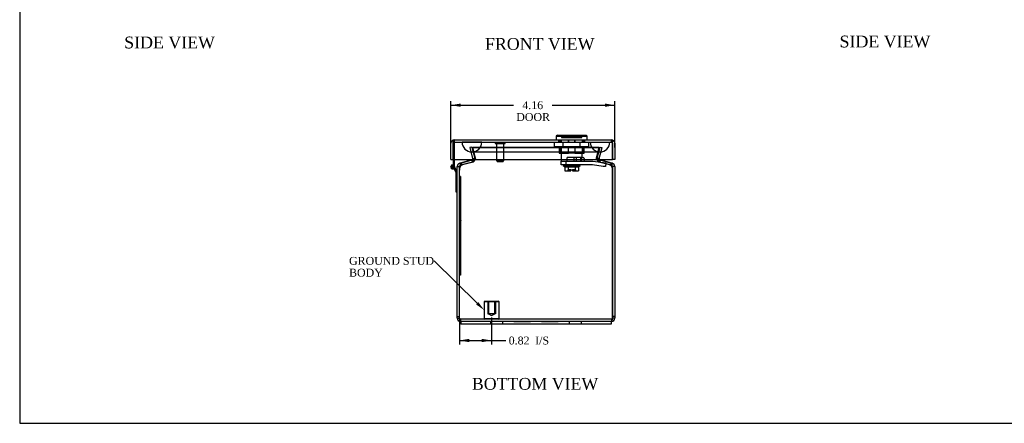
# Model space of a CAD drawing. Header units: inches. Extents: x 0.1 to 41.9, y -0.2 to 27.9.
# Tile 1 of 7: x 0.1 to 25.1, y 0.1 to 10.3. Entities that reach past the tile are written whole.
import ezdxf
from ezdxf import colors
from ezdxf.entities.mleader import LeaderData, LeaderLine
from ezdxf.enums import TextEntityAlignment as Align
from ezdxf.lldxf.tags import DXFTag
from ezdxf.math import Vec2, Vec3

# ---------------------------------------------------------------- set-up
doc = ezdxf.new("R2010")
doc.units = ezdxf.units.IN
doc.header["$MEASUREMENT"] = 0
for name, color, linetype in [('COM54601-2', 7, 'Continuous'), ('COM54602-1', 7, 'Continuous'), ('COM54604-1', 7, 'Continuous'), ('COM70219', 7, 'Continuous'), ('Default', 7, 'Continuous'), ('HNG14586-3B', 7, 'Continuous'), ('HNG14586-3C', 7, 'Continuous'), ('HNG14586-3P', 7, 'Continuous'), ('LOK10017', 7, 'Continuous'), ('QLB20280', 7, 'Continuous'), ('STD26020', 7, 'Continuous'), ('STD26152', 7, 'Continuous')]:
    doc.layers.add(name, color=color, linetype=linetype)
doc.styles.add('SEACAD_Times_New_Roman', font='times.ttf')
tags = doc.linetypes.add('HIDDEN2', pattern=[0.1875, 0.125, -0.0625]).pattern_tags.tags
tags[6:7] = [DXFTag(74, 4), DXFTag(75, 0), DXFTag(340, '0'), DXFTag(46, 0.0), DXFTag(50, 0.0), DXFTag(44, 0.0), DXFTag(45, 0.0)]
tags[4:5] = [DXFTag(74, 4), DXFTag(75, 0), DXFTag(340, '0'), DXFTag(46, 0.0), DXFTag(50, 0.0), DXFTag(44, 0.0), DXFTag(45, 0.0)]
doc.dimstyles.new('HAMMOND_(STH_-_42x28)', dxfattribs={"dimtxt": 0.2, "dimasz": 0.25, "dimexe": 0.1, "dimexo": 0.1, "dimgap": 0.05, "dimtad": 0, "dimtih": 1, "dimtoh": 1, "dimzin": 0, "dimdsep": 46, "dimtxsty": 'SEACAD_Times_New_Roman', "dimblk1": '_SE_FILLED', "dimblk2": '_SE_FILLED', "dimsah": 1, "dimcen": 0.1, "dimadec": 0, "dimazin": 0, "dimtfac": 0.8, "dimtofl": 0, "dimtmove": 0, "dimatfit": 3, "dimfxl": 1, "dimtolj": 1, "dimtzin": 0, "dimarcsym": 0})

# ---------------------------------------------------------------- blocks, each defined once
blk = doc.blocks.new('SE5')
at = {"layer": 'COM54601-2', "color": 7, "linetype": 'HIDDEN2'}
for p, q in [((11.545, 7.086), (11.489, 7.071)), ((11.489, 7.071), (11.564, 6.792)), ((11.545, 7.086), (11.619, 6.807)), ((11.564, 7.086), (11.564, 7.071)), ((11.564, 7.086), (14.778, 7.086)), ((11.564, 7.086), (11.632, 6.807)), ((11.564, 7.071), (14.778, 7.071)), ((11.564, 7.071), (11.632, 6.792)), ((14.71, 6.807), (14.778, 7.086)), ((14.71, 6.792), (14.778, 7.071)), ((14.723, 6.807), (14.797, 7.086)), ((14.778, 7.086), (14.778, 7.071)), ((14.778, 6.792), (14.852, 7.071)), ((14.797, 7.086), (14.852, 7.071)), ((11.546, 6.749), (11.559, 6.702)), ((11.564, 6.792), (11.619, 6.807)), ((11.564, 6.792), (11.565, 6.784)), ((11.565, 6.784), (11.622, 6.782)), ((11.574, 6.757), (11.574, 6.702)), ((11.619, 6.807), (11.622, 6.782)), ((11.634, 6.786), (11.632, 6.807)), ((11.632, 6.792), (11.632, 6.807)), ((11.632, 6.807), (11.634, 6.786)), ((11.635, 6.784), (11.632, 6.792)), ((11.632, 6.792), (11.635, 6.784)), ((11.635, 6.784), (11.635, 6.782)), ((14.71, 6.807), (14.707, 6.786)), ((14.707, 6.786), (14.71, 6.807)), ((14.71, 6.792), (14.707, 6.784)), ((14.707, 6.784), (14.71, 6.792)), ((14.707, 6.784), (14.707, 6.782)), ((14.71, 6.792), (14.71, 6.807)), ((14.723, 6.807), (14.72, 6.782)), ((14.777, 6.784), (14.72, 6.782)), ((14.778, 6.792), (14.723, 6.807)), ((14.768, 6.757), (14.768, 6.702)), ((14.778, 6.792), (14.777, 6.784)), ((14.796, 6.749), (14.783, 6.702)), ((11.249, 6.619), (11.292, 6.63)), ((11.272, 6.674), (11.272, 6.619)), ((11.559, 6.702), (11.292, 6.63)), ((11.574, 6.702), (11.307, 6.63)), ((15.035, 6.63), (14.768, 6.702)), ((15.05, 6.63), (14.783, 6.702)), ((15.05, 6.63), (15.092, 6.619)), ((15.07, 6.674), (15.07, 6.619)), ((11.257, 2.714), (11.257, 2.657)), ((15.085, 2.714), (11.257, 2.714)), ((15.085, 2.714), (15.085, 2.657))]:
    blk.add_line(p, q, dxfattribs=at)
at = {"layer": 'COM54601-2', "color": 7, "linetype": 'Continuous'}
for p, q in [((11.544, 6.757), (11.277, 6.685)), ((11.574, 6.757), (11.307, 6.685)), ((11.544, 6.757), (11.546, 6.749)), ((15.035, 6.685), (14.768, 6.757)), ((14.798, 6.757), (14.796, 6.749)), ((15.065, 6.685), (14.798, 6.757)), ((11.171, 6.41), (11.171, 6.591)), ((11.171, 6.591), (11.228, 6.591)), ((11.228, 6.41), (11.228, 6.591)), ((11.228, 2.743), (11.228, 6.496)), ((11.277, 6.685), (11.235, 6.674)), ((11.235, 6.674), (11.249, 6.619)), ((15.107, 6.674), (15.065, 6.685)), ((15.107, 6.674), (15.092, 6.619)), ((15.114, 6.591), (15.114, 6.41)), ((15.171, 6.591), (15.114, 6.591)), ((15.114, 2.743), (15.114, 6.496)), ((15.171, 6.591), (15.171, 6.41)), ((11.171, 2.783), (11.171, 6.41)), ((11.228, 6.134), (11.228, 6.41)), ((15.114, 6.41), (15.114, 2.783)), ((15.171, 6.41), (15.171, 2.783)), ((11.228, 2.783), (11.228, 4.038)), ((11.171, 2.783), (11.228, 2.783)), ((11.171, 2.743), (11.171, 2.783)), ((11.228, 2.743), (11.228, 2.783)), ((15.171, 2.783), (15.114, 2.783)), ((15.114, 2.783), (15.114, 2.743)), ((15.171, 2.783), (15.171, 2.743)), ((11.171, 2.743), (11.228, 2.743)), ((11.264, 2.657), (11.257, 2.657)), ((15.085, 2.657), (15.077, 2.657)), ((15.171, 2.743), (15.114, 2.743))]:
    blk.add_line(p, q, dxfattribs=at)
for centre, radius, start, end in [((11.536, 6.785), 0.029, 285.0001, 324.6248), ((11.535, 6.927), 0.175, 282.7911, 294.2932), ((14.807, 6.927), 0.175, 245.7068, 257.2089), ((14.806, 6.785), 0.029, 215.3752, 255), ((11.257, 6.591), 0.086, 105, 180), ((11.257, 6.591), 0.029, 105, 180), ((11.509, 6.496), 0.281, 160.3532, 180), ((15.085, 6.591), 0.029, 0, 75), ((14.833, 6.496), 0.281, 0, 19.6468), ((15.085, 6.591), 0.086, 0, 75), ((11.257, 2.743), 0.086, 180, 270), ((11.257, 2.743), 0.029, 180, 204.2825), ((15.085, 2.743), 0.086, 270, 0), ((15.085, 2.743), 0.029, 335.7175, 0)]:
    blk.add_arc(centre, radius, start, end, dxfattribs=at)
at = {"layer": 'COM54601-2', "color": 7, "linetype": 'HIDDEN2'}
for centre, radius, start, end in [((11.536, 6.785), 0.086, 285, 358.4827), ((11.536, 6.785), 0.029, 324.6248, 358.4826), ((11.535, 6.927), 0.175, 294.2932, 304.9844), ((14.807, 6.927), 0.175, 235.0156, 245.7068), ((14.806, 6.785), 0.086, 181.5173, 255), ((14.806, 6.785), 0.029, 181.5173, 215.3752), ((11.257, 2.743), 0.029, 204.2825, 270), ((15.085, 2.743), 0.029, 270, 335.7175)]:
    blk.add_arc(centre, radius, start, end, dxfattribs=at)
at = {"layer": 'COM54601-2', "color": 7, "linetype": 'Continuous'}
for centre, major_axis, start_param, end_param in [((11.509, 6.635), (-0.281, 0), -0.768068, -0.568214), ((14.833, 6.635), (0.281, 0), 0.568214, 0.768068)]:
    blk.add_ellipse(centre, major_axis=major_axis, ratio=0.258819, start_param=start_param, end_param=end_param, dxfattribs=at)
at = {"layer": 'COM54601-2', "color": 7, "linetype": 'HIDDEN2'}
for centre, major_axis, start_param, end_param in [((11.509, 6.58), (-0.281, 0), -0.768068, -0.568214), ((14.833, 6.58), (0.281, 0), 0.568214, 0.768068)]:
    blk.add_ellipse(centre, major_axis=major_axis, ratio=0.258819, start_param=start_param, end_param=end_param, dxfattribs=at)
for points, knots in [([(11.574, 6.702), (11.579, 6.704), (11.584, 6.708), (11.594, 6.718), (11.599, 6.724), (11.609, 6.739), (11.615, 6.747), (11.625, 6.764), (11.63, 6.773), (11.635, 6.782)], [0, 0, 0, 0, 0.25, 0.25, 0.5, 0.5, 0.75, 0.75, 1, 1, 1, 1]), ([(11.635, 6.782), (11.63, 6.773), (11.625, 6.764), (11.615, 6.747), (11.609, 6.739), (11.599, 6.724), (11.594, 6.718), (11.584, 6.708), (11.579, 6.704), (11.574, 6.702)], [0, 0, 0, 0, 0.25, 0.25, 0.5, 0.5, 0.75, 0.75, 1, 1, 1, 1]), ([(14.707, 6.782), (14.712, 6.773), (14.717, 6.764), (14.727, 6.747), (14.732, 6.739), (14.743, 6.724), (14.748, 6.718), (14.758, 6.708), (14.763, 6.704), (14.768, 6.702)], [0, 0, 0, 0, 0.25, 0.25, 0.5, 0.5, 0.75, 0.75, 1, 1, 1, 1]), ([(14.768, 6.702), (14.763, 6.704), (14.758, 6.708), (14.748, 6.718), (14.743, 6.724), (14.732, 6.739), (14.727, 6.747), (14.717, 6.764), (14.712, 6.773), (14.707, 6.782)], [0, 0, 0, 0, 0.25, 0.25, 0.5, 0.5, 0.75, 0.75, 1, 1, 1, 1]), ([(11.244, 6.591), (11.245, 6.592), (11.246, 6.594), (11.248, 6.597), (11.25, 6.6), (11.252, 6.603), (11.254, 6.606), (11.257, 6.609), (11.26, 6.612), (11.264, 6.615), (11.268, 6.617), (11.271, 6.618), (11.272, 6.619)], [0, 0, 0, 0, 0.080113, 0.16076, 0.241962, 0.323735, 0.406095, 0.489057, 0.614609, 0.741594, 0.870047, 1, 1, 1, 1]), ([(15.07, 6.619), (15.071, 6.618), (15.072, 6.618), (15.075, 6.617), (15.078, 6.615), (15.08, 6.613), (15.083, 6.611), (15.086, 6.608), (15.089, 6.605), (15.092, 6.6), (15.095, 6.596), (15.097, 6.592), (15.097, 6.591)], [0, 0, 0, 0, 0.086835, 0.173002, 0.258508, 0.343362, 0.427575, 0.511159, 0.635327, 0.758153, 0.879691, 1, 1, 1, 1]), ([(11.257, 2.714), (11.252, 2.714), (11.247, 2.717), (11.238, 2.728), (11.233, 2.735), (11.228, 2.743)], [0, 0, 0, 0, 0.5, 0.5, 1, 1, 1, 1]), ([(15.114, 2.743), (15.109, 2.735), (15.104, 2.728), (15.095, 2.717), (15.09, 2.714), (15.085, 2.714)], [0, 0, 0, 0, 0.5, 0.5, 1, 1, 1, 1])]:
    blk.add_open_spline(points, degree=3, knots=knots, dxfattribs=at)
for points in [[(11.634, 6.786), (11.634, 6.788), (11.634, 6.788), (11.634, 6.788)], [(14.708, 6.788), (14.708, 6.788), (14.708, 6.788), (14.708, 6.786)]]:
    blk.add_open_spline(points, degree=3, dxfattribs=at)
at = {"layer": 'COM54601-2', "color": 7, "linetype": 'Continuous'}
for points in [[(11.244, 6.591), (11.246, 6.601), (11.248, 6.61), (11.252, 6.628), (11.254, 6.637), (11.259, 6.652), (11.261, 6.658), (11.267, 6.668), (11.269, 6.671), (11.272, 6.674)], [(15.07, 6.674), (15.073, 6.671), (15.075, 6.668), (15.08, 6.658), (15.083, 6.652), (15.087, 6.637), (15.09, 6.628), (15.094, 6.61), (15.096, 6.601), (15.097, 6.591)], [(11.257, 2.657), (11.255, 2.657), (11.252, 2.659), (11.247, 2.668), (11.245, 2.674), (11.24, 2.69), (11.238, 2.699), (11.233, 2.72), (11.23, 2.731), (11.228, 2.743)], [(15.114, 2.743), (15.111, 2.731), (15.109, 2.72), (15.104, 2.699), (15.102, 2.69), (15.097, 2.674), (15.095, 2.668), (15.09, 2.659), (15.087, 2.657), (15.085, 2.657)]]:
    blk.add_open_spline(points, degree=3, knots=[0, 0, 0, 0, 0.25, 0.25, 0.5, 0.5, 0.75, 0.75, 1, 1, 1, 1], dxfattribs=at)
at = {"layer": 'COM54602-1', "color": 7, "linetype": 'Continuous'}
for p, q in [((11.069, 7.215), (11.041, 7.247)), ((11.069, 7.182), (11.069, 7.247)), ((11.097, 7.268), (11.097, 7.268)), ((11.097, 7.268), (11.098, 7.268)), ((11.098, 7.268), (15.084, 7.268)), ((15.084, 7.268), (15.084, 7.268)), ((15.084, 7.268), (15.084, 7.268)), ((15.113, 7.215), (15.14, 7.247)), ((15.113, 7.182), (15.113, 7.247)), ((11.012, 6.768), (11.012, 7.182)), ((11.069, 7.215), (11.069, 7.182)), ((11.069, 7.182), (11.069, 7.182)), ((11.069, 6.768), (11.069, 7.182)), ((11.069, 7.182), (11.069, 6.768)), ((15.113, 7.182), (15.113, 7.215)), ((15.113, 7.182), (15.113, 7.182)), ((15.113, 7.182), (15.113, 6.768)), ((15.113, 6.768), (15.113, 7.182)), ((15.17, 7.182), (15.17, 6.768)), ((11.012, 6.768), (11.069, 6.768)), ((11.069, 6.768), (15.113, 6.768)), ((15.17, 6.768), (15.113, 6.768))]:
    blk.add_line(p, q, dxfattribs=at)
at = {"layer": 'COM54602-1', "color": 7, "linetype": 'HIDDEN2'}
for p, q in [((11.097, 7.211), (11.097, 7.268)), ((11.098, 7.268), (11.098, 7.211)), ((13.747, 7.211), (13.747, 7.268)), ((14.002, 7.211), (14.002, 7.268)), ((14.153, 7.211), (14.153, 7.268)), ((14.409, 7.211), (14.409, 7.268)), ((15.084, 7.268), (15.084, 7.211)), ((15.084, 7.211), (15.084, 7.268)), ((11.069, 7.182), (11.069, 7.182)), ((11.098, 7.211), (15.084, 7.211)), ((15.113, 7.182), (15.112, 7.182))]:
    blk.add_line(p, q, dxfattribs=at)
at = {"layer": 'COM54602-1', "color": 7, "linetype": 'Continuous'}
for centre, radius, start, end in [((11.098, 7.182), 0.086, 131.3079, 180), ((11.098, 7.182), 0.086, 90.2374, 131.3079), ((11.098, 7.182), 0.086, 90, 90.1266), ((15.084, 7.182), 0.086, 89.8734, 90), ((15.084, 7.182), 0.086, 48.6921, 89.7626), ((15.084, 7.182), 0.086, 0, 48.6921), ((11.098, 7.182), 0.029, 175.7769, 180), ((15.084, 7.182), 0.029, 0, 4.2231)]:
    blk.add_arc(centre, radius, start, end, dxfattribs=at)
at = {"layer": 'COM54602-1', "color": 7, "linetype": 'HIDDEN2'}
for centre, start, end in [((11.098, 7.182), 90.3756, 175.7769), ((11.098, 7.182), 90.3756, 180), ((11.098, 7.182), 90, 90.3756), ((15.084, 7.182), 89.6244, 90), ((15.084, 7.182), 4.2231, 89.6244), ((15.083, 7.182), 0, 89.6244)]:
    blk.add_arc(centre, 0.029, start, end, dxfattribs=at)
for points, knots in [([(11.097, 7.268), (11.097, 7.263), (11.097, 7.259), (11.097, 7.254), (11.097, 7.249), (11.097, 7.244), (11.097, 7.239), (11.097, 7.237), (11.097, 7.235), (11.097, 7.233), (11.097, 7.231), (11.096, 7.229), (11.096, 7.227), (11.096, 7.227), (11.096, 7.226), (11.095, 7.226), (11.095, 7.225), (11.095, 7.225), (11.094, 7.224), (11.093, 7.224), (11.092, 7.223), (11.091, 7.223), (11.087, 7.222), (11.082, 7.221), (11.078, 7.219), (11.075, 7.218), (11.072, 7.217), (11.069, 7.215)], [0, 0, 0, 0, 0.171341, 0.171341, 0.171341, 0.349707, 0.349707, 0.349707, 0.424508, 0.424508, 0.424508, 0.500067, 0.500067, 0.500067, 0.522528, 0.522528, 0.522528, 0.545152, 0.545152, 0.545152, 0.596514, 0.596514, 0.596514, 0.830327, 0.830327, 0.830327, 1, 1, 1, 1]), ([(11.069, 7.215), (11.073, 7.218), (11.078, 7.219), (11.085, 7.221), (11.088, 7.222), (11.091, 7.223), (11.092, 7.223), (11.094, 7.224), (11.095, 7.224), (11.096, 7.226), (11.096, 7.226), (11.097, 7.229), (11.097, 7.23), (11.097, 7.234), (11.097, 7.236), (11.097, 7.241), (11.097, 7.244), (11.097, 7.254), (11.097, 7.261), (11.097, 7.268)], [0, 0, 0, 0, 0.25, 0.25, 0.375, 0.375, 0.4375, 0.4375, 0.46875, 0.46875, 0.5, 0.5, 0.5625, 0.5625, 0.625, 0.625, 0.75, 0.75, 1, 1, 1, 1]), ([(15.113, 7.215), (15.108, 7.218), (15.103, 7.219), (15.096, 7.221), (15.094, 7.222), (15.09, 7.223), (15.089, 7.223), (15.087, 7.224), (15.087, 7.224), (15.086, 7.226), (15.086, 7.226), (15.085, 7.229), (15.085, 7.23), (15.084, 7.234), (15.084, 7.236), (15.084, 7.241), (15.084, 7.244), (15.084, 7.254), (15.084, 7.261), (15.084, 7.268)], [0, 0, 0, 0, 0.25, 0.25, 0.375, 0.375, 0.4375, 0.4375, 0.46875, 0.46875, 0.5, 0.5, 0.5625, 0.5625, 0.625, 0.625, 0.75, 0.75, 1, 1, 1, 1]), ([(15.084, 7.268), (15.084, 7.263), (15.084, 7.259), (15.084, 7.254), (15.084, 7.249), (15.084, 7.244), (15.084, 7.239), (15.084, 7.237), (15.084, 7.235), (15.084, 7.233), (15.084, 7.231), (15.085, 7.229), (15.085, 7.227), (15.085, 7.227), (15.086, 7.226), (15.086, 7.226), (15.086, 7.225), (15.086, 7.225), (15.087, 7.224), (15.088, 7.224), (15.089, 7.223), (15.09, 7.223), (15.094, 7.222), (15.099, 7.221), (15.103, 7.219), (15.106, 7.218), (15.109, 7.217), (15.113, 7.215)], [0, 0, 0, 0, 0.171341, 0.171341, 0.171341, 0.349707, 0.349707, 0.349707, 0.424508, 0.424508, 0.424508, 0.500067, 0.500067, 0.500067, 0.522528, 0.522528, 0.522528, 0.545152, 0.545152, 0.545152, 0.596514, 0.596514, 0.596514, 0.830327, 0.830327, 0.830327, 1, 1, 1, 1])]:
    blk.add_open_spline(points, degree=3, knots=knots, dxfattribs=at)
at = {"layer": 'COM54602-1', "color": 7, "linetype": 'Continuous'}
for points in [[(11.069, 7.247), (11.074, 7.253), (11.078, 7.259), (11.088, 7.266), (11.093, 7.268), (11.097, 7.268)], [(15.113, 7.247), (15.108, 7.253), (15.103, 7.259), (15.093, 7.266), (15.089, 7.268), (15.084, 7.268)]]:
    blk.add_open_spline(points, degree=3, knots=[0, 0, 0, 0, 0.5, 0.5, 1, 1, 1, 1], dxfattribs=at)
at = {"layer": 'COM54604-1', "color": 7, "linetype": 'Continuous'}
for p, q in [((11.616, 2.657), (11.264, 2.657)), ((11.264, 2.657), (11.264, 2.585)), ((11.616, 2.585), (11.264, 2.585)), ((12.032, 2.657), (11.616, 2.657)), ((12.032, 2.585), (11.616, 2.585)), ((14.31, 2.657), (12.032, 2.657)), ((14.31, 2.585), (12.032, 2.585)), ((14.726, 2.657), (14.31, 2.657)), ((14.726, 2.585), (14.31, 2.585)), ((15.077, 2.657), (14.726, 2.657)), ((15.077, 2.585), (14.726, 2.585)), ((15.077, 2.657), (15.077, 2.585))]:
    blk.add_line(p, q, dxfattribs=at)
at = {"layer": 'COM54604-1', "color": 7, "linetype": 'HIDDEN2'}
for p, q in [((12.015, 2.657), (12.015, 2.585)), ((12.327, 2.585), (12.327, 2.657)), ((12.608, 2.647), (12.608, 2.657)), ((12.727, 2.647), (12.608, 2.647)), ((12.679, 2.647), (12.679, 2.657)), ((12.727, 2.647), (12.727, 2.657)), ((12.776, 2.647), (12.727, 2.647)), ((12.742, 2.647), (12.742, 2.657)), ((12.776, 2.647), (12.776, 2.657)), ((12.896, 2.647), (12.776, 2.647)), ((12.786, 2.647), (12.786, 2.657)), ((12.852, 2.647), (12.852, 2.657)), ((12.862, 2.647), (12.862, 2.657)), ((12.896, 2.647), (12.896, 2.657)), ((13.03, 2.647), (12.896, 2.647)), ((12.911, 2.647), (12.911, 2.657)), ((12.959, 2.647), (12.959, 2.657)), ((13.03, 2.647), (13.03, 2.657)), ((13.311, 2.647), (13.311, 2.657)), ((13.43, 2.647), (13.311, 2.647)), ((13.382, 2.647), (13.382, 2.657)), ((13.43, 2.647), (13.43, 2.657)), ((13.479, 2.647), (13.43, 2.647)), ((13.445, 2.647), (13.445, 2.657)), ((13.479, 2.647), (13.479, 2.657)), ((13.599, 2.647), (13.479, 2.647)), ((13.489, 2.647), (13.489, 2.657)), ((13.555, 2.647), (13.555, 2.657)), ((13.565, 2.647), (13.565, 2.657)), ((13.599, 2.647), (13.599, 2.657)), ((13.733, 2.647), (13.599, 2.647)), ((13.614, 2.647), (13.614, 2.657)), ((13.662, 2.647), (13.662, 2.657)), ((13.733, 2.647), (13.733, 2.657)), ((14.015, 2.657), (14.015, 2.585)), ((14.327, 2.585), (14.327, 2.657))]:
    blk.add_line(p, q, dxfattribs=at)
at = {"layer": 'COM70219', "color": 7, "linetype": 'HIDDEN2'}
for p, q in [((11.297, 7.21), (11.796, 7.21)), ((11.297, 7.209), (11.297, 7.21)), ((11.297, 7.209), (11.796, 7.209)), ((11.546, 7.207), (11.297, 7.209)), ((11.795, 7.209), (11.546, 7.207)), ((11.546, 7.207), (11.796, 7.207)), ((11.795, 7.21), (11.795, 7.209)), ((11.796, 7.21), (14.546, 7.21)), ((11.796, 7.209), (14.546, 7.209)), ((11.796, 7.207), (14.546, 7.207)), ((14.546, 7.21), (15.045, 7.21)), ((14.546, 7.209), (15.045, 7.209)), ((14.546, 7.207), (14.796, 7.207)), ((14.547, 7.21), (14.547, 7.209)), ((14.547, 7.209), (14.796, 7.207)), ((14.796, 7.207), (15.045, 7.209)), ((15.045, 7.209), (15.045, 7.21)), ((11.546, 6.961), (11.796, 6.961)), ((11.796, 6.961), (14.546, 6.961)), ((14.546, 6.961), (14.796, 6.961))]:
    blk.add_line(p, q, dxfattribs=at)
for centre in [(11.546, 7.211), (14.796, 7.211)]:
    blk.add_arc(centre, 0.25, 180, 0, dxfattribs=at)
at = {"layer": 'HNG14586-3B', "color": 7, "linetype": 'Continuous'}
for p, q in [((11.064, 6.557), (11.069, 6.533)), ((11.088, 6.542), (11.078, 6.592)), ((11.088, 6.542), (11.09, 6.538)), ((11.09, 6.538), (11.134, 6.452)), ((11.111, 6.578), (11.092, 6.615)), ((11.171, 6.46), (11.111, 6.578)), ((11.134, 6.452), (11.134, 5.951)), ((11.134, 5.951), (11.171, 5.951))]:
    blk.add_line(p, q, dxfattribs=at)
for radius, start, end in [(0.05, 43.7397, 285.4808), (0.025, 27, 289.9848), (0.055, 308.3112, 357.3271)]:
    blk.add_arc((11.056, 6.581), radius, start, end, dxfattribs=at)
at = {"layer": 'HNG14586-3C', "color": 7, "linetype": 'HIDDEN2'}
for p, q in [((11.098, 7.211), (11.069, 7.211)), ((11.069, 7.211), (11.069, 7.182)), ((11.106, 6.768), (11.106, 7.211)), ((11.049, 6.63), (11.055, 6.606)), ((11.078, 6.593), (11.069, 6.629)), ((11.081, 6.581), (11.079, 6.589)), ((11.106, 6.581), (11.106, 6.588))]:
    blk.add_line(p, q, dxfattribs=at)
at = {"layer": 'HNG14586-3C', "color": 7, "linetype": 'Continuous'}
for p, q in [((11.069, 6.768), (11.069, 6.637)), ((11.106, 6.609), (11.106, 6.768)), ((11.069, 6.637), (11.069, 6.629)), ((11.079, 6.589), (11.078, 6.593)), ((11.106, 6.588), (11.106, 6.609))]:
    blk.add_line(p, q, dxfattribs=at)
at = {"layer": 'HNG14586-3C', "color": 7, "linetype": 'HIDDEN2'}
for radius, start, end in [(0.025, 91.8055, 270.117), (0.025, 355.4074, 0), (0.05, 309.5945, 0)]:
    blk.add_arc((11.056, 6.581), radius, start, end, dxfattribs=at)
at = {"layer": 'HNG14586-3C', "color": 7, "linetype": 'Continuous'}
for radius, start, end in [(0.025, 270.117, 355.4074), (0.0575, 29.5918, 76.9332), (0.05, 285.4808, 309.5945)]:
    blk.add_arc((11.056, 6.581), radius, start, end, dxfattribs=at)
at = {"layer": 'HNG14586-3P', "color": 7, "linetype": 'Continuous'}
blk.add_circle((11.056, 6.581), 0.0225, dxfattribs=at)
at = {"layer": 'LOK10017', "color": 7, "linetype": 'Continuous'}
for p, q in [((13.714, 7.39), (13.684, 7.36)), ((13.684, 7.36), (14.472, 7.36)), ((13.684, 7.36), (13.684, 7.268)), ((13.714, 7.39), (14.442, 7.39)), ((14.472, 7.36), (14.442, 7.39)), ((14.472, 7.268), (14.472, 7.36))]:
    blk.add_line(p, q, dxfattribs=at)
at = {"layer": 'LOK10017', "color": 7, "linetype": 'HIDDEN2'}
for p, q in [((13.763, 7.268), (13.763, 7.211)), ((13.773, 7.268), (13.773, 7.211)), ((13.811, 7.268), (13.811, 7.211)), ((13.82, 7.39), (13.82, 7.33)), ((13.82, 7.33), (14.336, 7.33)), ((13.83, 7.33), (13.83, 7.39)), ((13.997, 7.211), (13.997, 7.268)), ((14.159, 7.268), (14.159, 7.211)), ((14.325, 7.33), (14.325, 7.39)), ((14.336, 7.33), (14.336, 7.39)), ((14.344, 7.268), (14.344, 7.211)), ((14.382, 7.211), (14.382, 7.268)), ((14.393, 7.211), (14.393, 7.268)), ((13.645, 7.099), (13.645, 7.211)), ((13.645, 7.099), (13.861, 7.099)), ((13.763, 7.211), (13.811, 7.211)), ((13.763, 7.099), (13.763, 6.934)), ((13.773, 7.099), (13.773, 6.934)), ((13.811, 7.099), (13.811, 6.934)), ((13.861, 7.099), (13.861, 7.211)), ((13.861, 7.099), (14.294, 7.099)), ((13.997, 6.934), (13.997, 7.099)), ((14.159, 7.099), (14.159, 6.934)), ((14.294, 7.099), (14.294, 7.211)), ((14.294, 7.099), (14.511, 7.099)), ((14.393, 7.211), (14.344, 7.211)), ((14.344, 7.099), (14.344, 6.934)), ((14.382, 6.934), (14.382, 7.099)), ((14.393, 6.934), (14.393, 7.099)), ((14.511, 7.099), (14.511, 7.211)), ((13.763, 6.934), (13.773, 6.934)), ((13.773, 6.934), (13.997, 6.934)), ((13.81, 6.934), (13.81, 6.728)), ((13.966, 6.728), (13.966, 6.822)), ((14.324, 6.822), (13.966, 6.822)), ((14.159, 6.934), (13.997, 6.934)), ((14.134, 6.822), (14.134, 6.728)), ((14.159, 6.934), (14.382, 6.934)), ((14.203, 6.728), (14.203, 6.822)), ((14.298, 6.822), (14.298, 6.728)), ((14.321, 6.822), (14.321, 6.728)), ((14.324, 6.822), (14.368, 6.822)), ((14.345, 6.822), (14.345, 6.934)), ((14.382, 6.934), (14.393, 6.934)), ((14.398, 6.792), (14.398, 6.728)), ((13.81, 6.635), (13.81, 6.728)), ((13.81, 6.728), (13.925, 6.728)), ((13.925, 6.635), (13.81, 6.635)), ((13.86, 6.635), (13.86, 6.62)), ((13.86, 6.62), (14.295, 6.62)), ((13.86, 6.62), (13.903, 6.585)), ((13.903, 6.585), (13.902, 6.586)), ((13.902, 6.586), (13.903, 6.585)), ((13.902, 6.586), (13.902, 6.485)), ((13.903, 6.585), (13.988, 6.585)), ((13.925, 6.728), (13.936, 6.728)), ((13.925, 6.728), (13.925, 6.635)), ((14.604, 6.635), (13.925, 6.635)), ((13.936, 6.728), (13.966, 6.728)), ((13.966, 6.728), (14.61, 6.728)), ((14.058, 6.505), (13.983, 6.505)), ((13.983, 6.505), (13.983, 6.485)), ((13.99, 6.586), (13.988, 6.585)), ((13.992, 6.585), (13.99, 6.586)), ((13.99, 6.586), (13.99, 6.485)), ((13.992, 6.585), (14.163, 6.585)), ((14.058, 6.505), (14.098, 6.505)), ((14.058, 6.485), (14.058, 6.505)), ((14.098, 6.505), (14.098, 6.485)), ((14.173, 6.505), (14.098, 6.505)), ((14.166, 6.586), (14.163, 6.585)), ((14.167, 6.585), (14.166, 6.586)), ((14.166, 6.586), (14.166, 6.485)), ((14.167, 6.585), (14.253, 6.585)), ((14.173, 6.505), (14.173, 6.485)), ((14.253, 6.585), (14.295, 6.62)), ((14.254, 6.586), (14.253, 6.585)), ((14.253, 6.585), (14.254, 6.586)), ((14.254, 6.586), (14.254, 6.485)), ((14.295, 6.62), (14.295, 6.635)), ((14.878, 6.596), (14.604, 6.635)), ((14.61, 6.728), (14.882, 6.69)), ((14.938, 6.588), (14.878, 6.596)), ((14.882, 6.69), (14.942, 6.681)), ((14.942, 6.681), (14.938, 6.588)), ((13.902, 6.485), (13.99, 6.485)), ((13.99, 6.485), (14.058, 6.485)), ((14.098, 6.485), (14.166, 6.485)), ((14.166, 6.485), (14.254, 6.485))]:
    blk.add_line(p, q, dxfattribs=at)
blk.add_arc((14.368, 6.792), 0.03, 0, 90, dxfattribs=at)
at = {"layer": 'QLB20280', "color": 7, "linetype": 'HIDDEN2'}
for p, q in [((11.258, 6.336), (11.228, 6.336)), ((11.258, 6.336), (11.258, 5.961)), ((11.269, 5.227), (11.257, 5.227)), ((11.269, 5.212), (11.257, 5.212)), ((11.269, 5.211), (11.257, 5.211)), ((11.269, 5.197), (11.257, 5.197)), ((11.257, 5.167), (11.269, 5.167)), ((11.257, 5.124), (11.269, 5.124)), ((11.269, 5.109), (11.257, 5.109)), ((11.269, 5.085), (11.257, 5.085)), ((11.269, 5.033), (11.257, 5.033)), ((11.257, 5.012), (11.269, 5.012)), ((11.257, 5.012), (11.269, 5.012)), ((11.257, 4.998), (11.269, 4.998)), ((11.268, 5.222), (11.258, 5.222)), ((11.268, 5.218), (11.258, 5.218)), ((11.268, 5.208), (11.258, 5.208)), ((11.268, 5.207), (11.258, 5.207)), ((11.268, 5.207), (11.258, 5.207)), ((11.268, 5.206), (11.258, 5.206)), ((11.268, 5.205), (11.258, 5.205)), ((11.268, 5.201), (11.258, 5.201)), ((11.268, 5.198), (11.258, 5.198)), ((11.268, 5.198), (11.258, 5.198)), ((11.268, 5.197), (11.258, 5.197)), ((11.268, 5.195), (11.258, 5.195)), ((11.268, 5.194), (11.258, 5.194)), ((11.268, 5.192), (11.258, 5.192)), ((11.268, 5.191), (11.258, 5.191)), ((11.268, 5.188), (11.258, 5.188)), ((11.268, 5.181), (11.258, 5.181)), ((11.268, 5.174), (11.258, 5.174)), ((11.268, 5.168), (11.258, 5.168)), ((11.268, 5.167), (11.258, 5.167)), ((11.268, 5.165), (11.258, 5.165)), ((11.268, 5.146), (11.258, 5.146)), ((11.268, 5.136), (11.258, 5.136)), ((11.268, 5.136), (11.258, 5.136)), ((11.268, 5.136), (11.258, 5.136)), ((11.268, 5.135), (11.258, 5.135)), ((11.268, 5.128), (11.258, 5.128)), ((11.268, 5.122), (11.258, 5.122)), ((11.268, 5.116), (11.258, 5.116)), ((11.268, 5.116), (11.258, 5.116)), ((11.268, 5.111), (11.258, 5.111)), ((11.268, 5.101), (11.258, 5.101)), ((11.268, 5.096), (11.258, 5.096)), ((11.268, 5.095), (11.258, 5.095)), ((11.268, 5.093), (11.258, 5.093)), ((11.268, 5.089), (11.258, 5.089)), ((11.268, 5.08), (11.258, 5.08)), ((11.268, 5.059), (11.258, 5.059)), ((11.268, 5.057), (11.258, 5.057)), ((11.268, 5.039), (11.258, 5.039)), ((11.268, 5.038), (11.258, 5.038)), ((11.268, 5.038), (11.258, 5.038)), ((11.268, 5.036), (11.258, 5.036)), ((11.268, 5.035), (11.258, 5.035)), ((11.268, 5.032), (11.258, 5.032)), ((11.268, 5.031), (11.258, 5.031)), ((11.268, 5.029), (11.258, 5.029)), ((11.268, 5.028), (11.258, 5.028)), ((11.268, 5.025), (11.258, 5.025)), ((11.268, 5.024), (11.258, 5.024)), ((11.268, 5.019), (11.258, 5.019)), ((11.268, 5.019), (11.258, 5.019)), ((11.268, 5.018), (11.258, 5.018)), ((11.268, 5.017), (11.258, 5.017)), ((11.268, 5.017), (11.258, 5.017)), ((11.268, 5.016), (11.258, 5.016)), ((11.268, 5.011), (11.258, 5.011)), ((11.268, 5.003), (11.258, 5.003)), ((11.268, 5.003), (11.258, 5.003)), ((11.268, 4.999), (11.258, 4.999)), ((11.268, 4.997), (11.258, 4.997)), ((11.268, 5.227), (11.268, 5.218)), ((11.268, 5.214), (11.268, 5.218)), ((11.268, 5.181), (11.268, 5.211)), ((11.268, 5.035), (11.268, 5.181)), ((11.268, 4.999), (11.268, 5.035)), ((11.268, 4.976), (11.268, 4.999)), ((11.269, 4.987), (11.257, 4.987)), ((11.269, 4.986), (11.257, 4.986)), ((11.257, 4.976), (11.269, 4.976)), ((11.269, 4.971), (11.257, 4.971)), ((11.257, 4.962), (11.269, 4.962)), ((11.257, 4.961), (11.269, 4.961)), ((11.268, 4.984), (11.258, 4.984)), ((11.268, 4.983), (11.258, 4.983)), ((11.268, 4.98), (11.258, 4.98)), ((11.268, 4.976), (11.258, 4.976)), ((11.268, 4.975), (11.258, 4.975)), ((11.268, 4.969), (11.258, 4.969)), ((11.268, 4.966), (11.258, 4.966)), ((11.268, 4.964), (11.258, 4.964)), ((11.268, 4.963), (11.258, 4.963)), ((11.268, 4.964), (11.268, 4.976)), ((11.258, 4.211), (11.258, 3.836)), ((11.258, 3.836), (11.228, 3.836))]:
    blk.add_line(p, q, dxfattribs=at)
at = {"layer": 'QLB20280', "color": 7, "linetype": 'Continuous'}
for p, q in [((11.228, 6.336), (11.228, 6.336)), ((11.228, 6.134), (11.228, 5.961)), ((11.228, 5.961), (11.228, 4.211)), ((11.258, 5.961), (11.258, 4.211)), ((11.228, 4.211), (11.228, 4.038)), ((11.228, 3.836), (11.228, 3.836))]:
    blk.add_line(p, q, dxfattribs=at)
at = {"layer": 'STD26020', "color": 7, "linetype": 'HIDDEN2'}
for p, q in [((12.137, 7.211), (12.137, 7.18)), ((12.137, 7.18), (12.387, 7.18)), ((12.168, 7.18), (12.168, 6.741)), ((12.356, 6.741), (12.356, 7.18)), ((12.387, 7.18), (12.387, 7.211)), ((12.168, 6.741), (12.356, 6.741)), ((12.168, 6.741), (12.198, 6.711)), ((12.326, 6.711), (12.198, 6.711)), ((12.326, 6.711), (12.356, 6.741))]:
    blk.add_line(p, q, dxfattribs=at)
at = {"layer": 'STD26152', "color": 7, "linetype": 'HIDDEN2'}
for p, q in [((11.878, 3.174), (11.858, 3.154)), ((12.233, 3.154), (11.858, 3.154)), ((11.858, 3.154), (11.858, 2.734)), ((11.878, 3.174), (12.213, 3.174)), ((11.951, 3.174), (11.951, 2.854)), ((11.968, 3.174), (11.968, 2.854)), ((12.124, 2.854), (12.124, 3.174)), ((12.141, 3.174), (12.141, 2.854)), ((12.233, 3.154), (12.213, 3.174)), ((12.233, 2.734), (12.233, 3.154)), ((11.951, 2.854), (11.968, 2.854)), ((12.124, 2.854), (11.968, 2.854)), ((11.968, 2.854), (12.046, 2.807)), ((12.046, 2.807), (12.124, 2.854)), ((12.141, 2.854), (12.124, 2.854)), ((11.858, 2.734), (12.233, 2.734)), ((11.858, 2.734), (11.878, 2.714)), ((12.213, 2.714), (12.233, 2.734))]:
    blk.add_line(p, q, dxfattribs=at)
blk = doc.blocks.new('DMBLK893')
at = {"layer": 'Default', "linetype": 'Continuous'}
for points in [[(11.262, 8.191), (11.012, 8.149), (11.262, 8.107)], [(14.92, 8.191), (14.92, 8.107), (15.17, 8.149)]]:
    blk.add_hatch(color=7, dxfattribs=at).paths.add_polyline_path(points)
at = {"layer": 'Default', "color": 7, "linetype": 'Continuous'}
for p, q in [((11.012, 7.075), (11.012, 8.249)), ((15.17, 7.075), (15.17, 8.249)), ((11.012, 8.149), (12.601, 8.149)), ((13.58, 8.149), (15.17, 8.149))]:
    blk.add_line(p, q, dxfattribs=at)
at = {"layer": 'Default', "color": 7, "linetype": 'Continuous', "style": 'SEACAD_Times_New_Roman'}
for s, p in [('4.16', (12.825, 8.249)), ('DOOR', (12.671, 7.949))]:
    blk.add_text(s, height=0.2, dxfattribs=at).set_placement(p, align=Align.TOP_LEFT)
blk = doc.blocks.new('_SE_FILLED')
at = {"color": 0}
blk.add_line((0, 0), (-1, 0), dxfattribs=at)
blk.add_solid([(0, 0), (-1, -0.1665), (-1, 0.1665), (0, 0)], dxfattribs=at)
blk = doc.blocks.new('DMBLK897')
at = {"layer": 'Default', "linetype": 'Continuous'}
for points in [[(11.478, 2.132), (11.478, 2.215), (11.228, 2.173)], [(11.796, 2.132), (12.046, 2.173), (11.796, 2.215)]]:
    blk.add_hatch(color=7, dxfattribs=at).paths.add_polyline_path(points)
at = {"layer": 'Default', "color": 7, "linetype": 'Continuous'}
for p, q in [((12.046, 2.754), (12.046, 2.073)), ((11.228, 2.643), (11.228, 2.073)), ((11.228, 2.173), (12.309, 2.173)), ((12.309, 2.173), (12.409, 2.173))]:
    blk.add_line(p, q, dxfattribs=at)
at = {"layer": 'Default', "color": 7, "linetype": 'Continuous', "style": 'SEACAD_Times_New_Roman'}
for s, p in [('0.82', (12.479, 2.273)), ('I/S', (13.15, 2.273))]:
    blk.add_text(s, height=0.2, dxfattribs=at).set_placement(p, align=Align.TOP_LEFT)
blk = doc.blocks.new('BORDER')
at = {"layer": 'Default', "color": 7, "linetype": 'Continuous'}
for p, q in [((-41.86, 27.86), (-41.86, 0)), ((-41.86, 0), (0, 0))]:
    blk.add_line(p, q, dxfattribs=at)

msp = doc.modelspace()

# ---------------------------------------------------------------- block references
at = {"layer": 'Default', "color": 7}
msp.add_blockref('BORDER', (41.93, 0.07), dxfattribs=at)
at = {"layer": 'Default'}
msp.add_blockref('SE5', (0, 0), dxfattribs=at)

# ---------------------------------------------------------------- texts
at = {"layer": 'Default', "color": 7, "linetype": 'Continuous', "style": 'SEACAD_Times_New_Roman'}
for s, p in [('SIDE VIEW', (2.722, 9.891)), ('FRONT VIEW', (11.876, 9.855)), ('SIDE VIEW', (20.875, 9.916)), ('BOTTOM VIEW', (11.543, 1.223))]:
    msp.add_text(s, height=0.3, dxfattribs=at).set_placement(p, align=Align.TOP_LEFT)

# ---------------------------------------------------------------- dimensions: what is measured, and where the dimension line sits
at = {"layer": 'Default', "color": 7, "linetype": 'Continuous'}
dim = msp.add_linear_dim(base=(11.012, 8.149), p1=(11.012, 6.975), p2=(15.17, 6.975), angle=0, text='\\A1;<>\\PDOOR', dimstyle='HAMMOND_(STH_-_42x28)', dxfattribs=at)
dim.commit()
dim.dimension.update_dxf_attribs({"geometry": 'DMBLK893', "text_midpoint": (13.091, 8.149), "dimtype": 161})
dim = msp.add_linear_dim(base=(12.046, 2.173), p1=(11.228, 2.743), p2=(12.046, 2.854), text='\\A1;<> I/S', dimstyle='HAMMOND_(STH_-_42x28)', override={"dimtmove": 1}, dxfattribs=at)
dim.commit()
dim.dimension.update_dxf_attribs({"geometry": 'DMBLK897', "text_midpoint": (12.409, 2.173), "dimtype": 160})

# ---------------------------------------------------------------- leaders
ml = msp.add_multileader_mtext('Standard', dxfattribs=at)
ml.set_content('{\\pxsm0.9;\\fTimes New Roman|b0||i0||c0|p34;\\W1.;GROUND STUD\\PBODY\\P}', color=7)
ml.set_leader_properties()
ml.build(insert=Vec2(0, 0))
ml.multileader.update_dxf_attribs({"dogleg_length": 0, "arrow_head_size": 0.25})
ctx = ml.context
ctx.base_point, ctx.char_height, ctx.arrow_head_size, ctx.landing_gap_size = Vec3(8.338, 4.184), 0.2, 0.25, 0.07
notes = []
notes.append((ctx, [(0, (1, 1, 0), (10.586, 4.194), (-1, 0), 0, [(0, [(11.858, 2.944)], 0, [])])]))
ctx.mtext.insert = Vec3(8.428, 4.296)
for ctx, leaders in notes:
    for number, flags, end, landing, length, lines in leaders:
        leader = LeaderData()
        leader.index, (leader.has_last_leader_line, leader.has_dogleg_vector, leader.attachment_direction) = number, flags
        leader.last_leader_point, leader.dogleg_vector, leader.dogleg_length = Vec3(end), Vec3(landing), length
        for number, points, colour, breaks in lines:
            line = LeaderLine()
            line.index, line.vertices, line.color, line.breaks = number, Vec3.list(points), colors.encode_raw_color(colour), breaks
            leader.lines.append(line)
        ctx.leaders.append(leader)

doc.saveas('drawing.dxf')
